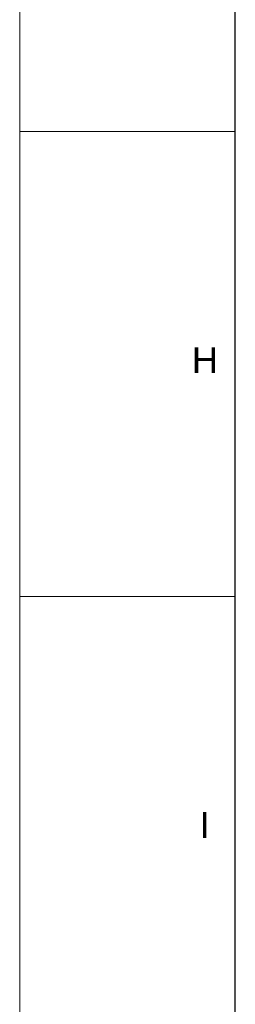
# Model space of a CAD drawing. Header units: millimetres. Extents: x 0 to 25230, y 0 to 17820.
# Tile 5 of 244: x 0 to 750, y 3438 to 6870. Entities that reach past the tile are written whole.
import ezdxf

# ---------------------------------------------------------------- set-up
doc = ezdxf.new("R2010")
doc.units = ezdxf.units.MM
doc.linetypes.add('SLD-Sólida', pattern=[0])
doc.layers.add('DETALHAMENTO', color=8, linetype='SLD-Sólida')
doc.styles.add('SLDTEXTSTYLE0', font='ARIAL.TTF')

msp = doc.modelspace()

# ---------------------------------------------------------------- linework, layer by layer
at = {"color": 7, "linetype": 'SLD-Sólida', "lineweight": 18, "ltscale": 30}
for p, q in [((0, 17820), (0, 0)), ((0, 6480), (750, 6480)), ((0, 4860), (750, 4860))]:
    msp.add_line(p, q, dxfattribs=at)
at = {"layer": 'DETALHAMENTO', "color": 7, "linetype": 'SLD-Sólida', "ltscale": 30}
msp.add_line((750, 210), (750, 17610), dxfattribs=at)

# ---------------------------------------------------------------- texts
at = {"layer": 'DETALHAMENTO', "color": 7, "ltscale": 30, "char_height": 90, "attachment_point": 1, "style": 'SLDTEXTSTYLE0'}
for s, insert in [('H', (598.9, 5728.5)), ('I', (625.9, 4108.5))]:
    msp.add_mtext(s, dxfattribs=dict(at, insert=insert))

doc.saveas('drawing.dxf')
